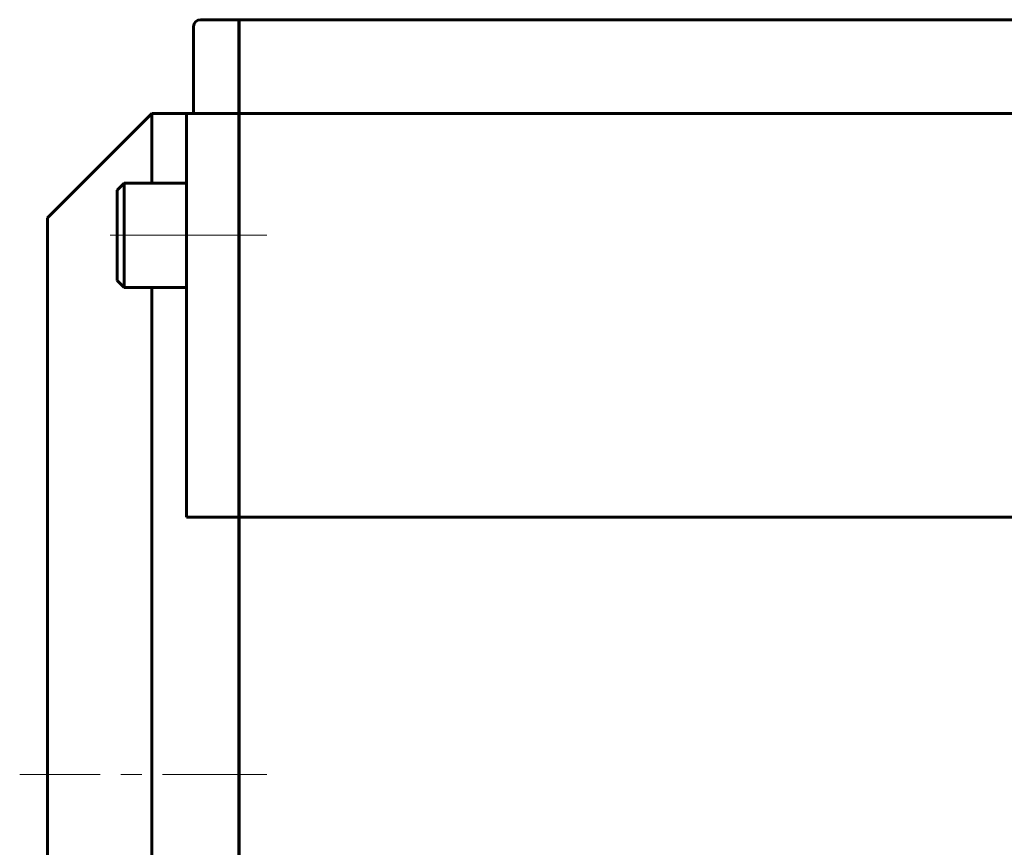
# Model space of a CAD drawing. Header units: millimetres. Extents: x 0 to 841, y 0 to 594.
# Tile 7 of 26: x 129 to 200, y 283 to 342. Entities that reach past the tile are written whole.
import ezdxf

# ---------------------------------------------------------------- set-up
doc = ezdxf.new("R2010")
doc.units = ezdxf.units.MM
doc.linetypes.add('K5LT_AXLED', pattern=[12, 7.5, -1.5, 1.5, -1.5])
doc.linetypes.add('K5LT_BASIC', pattern=[0])
doc.layers.add('Системный слой (1)', color=7, linetype='Continuous', true_color=0x6c6c6c)

# ---------------------------------------------------------------- blocks, each defined once
blk = doc.blocks.new('U23')
at = {"layer": 'Системный слой (1)', "color": 150, "linetype": 'K5LT_BASIC', "lineweight": 60, "true_color": 0x0080ff}
for p, q in [((138.94, 330.481), (138.94, 335.481)), ((138.94, 287.981), (138.94, 322.981)), ((138.94, 252.981), (138.94, 287.981))]:
    blk.add_line(p, q, dxfattribs=at)
blk = doc.blocks.new('U25')
at = {"layer": 'Системный слой (1)', "color": 150, "linetype": 'K5LT_BASIC', "lineweight": 60, "true_color": 0x0080ff}
for p, q in [((131.44, 287.981), (131.44, 327.981)), ((131.44, 247.981), (131.44, 287.981))]:
    blk.add_line(p, q, dxfattribs=at)

msp = doc.modelspace()

# ---------------------------------------------------------------- linework, layer by layer
at = {"layer": 'Системный слой (1)', "color": 150, "linetype": 'K5LT_BASIC', "lineweight": 60, "true_color": 0x0080ff}
for p, q in [((145.1897, 342.2312), (142.4397, 342.2312)), ((145.1897, 342.2312), (145.1897, 341.7312)), ((347.6647, 342.2312), (145.2147, 342.2312)), ((145.2147, 342.2312), (145.2147, 341.7312)), ((141.9397, 335.9812), (141.9397, 341.7312)), ((145.1897, 341.7312), (145.1897, 335.9812)), ((145.2147, 341.7312), (145.2147, 335.9812)), ((141.9397, 335.4812), (141.9397, 335.9812)), ((145.1897, 335.9812), (145.1897, 335.4812)), ((145.2147, 335.9812), (145.2147, 335.4812)), ((138.9397, 335.4812), (131.4397, 327.9812)), ((141.4397, 335.4812), (138.9397, 335.4812)), ((141.4397, 334.9812), (141.4397, 335.4812)), ((145.1897, 335.4812), (141.4397, 335.4812)), ((141.4397, 306.4795), (141.4397, 334.9812)), ((145.1897, 335.4812), (145.1897, 334.9812)), ((145.1897, 334.9812), (145.1897, 306.4795)), ((347.6647, 335.4812), (145.2147, 335.4812)), ((145.2147, 335.4812), (145.2147, 334.9812)), ((145.2147, 334.9812), (145.2147, 306.4795)), ((136.9397, 330.4812), (136.4397, 329.9812)), ((136.4397, 329.9812), (136.4397, 323.4812)), ((136.9397, 330.4812), (136.9397, 322.9812)), ((136.9397, 330.4812), (141.4397, 330.4812)), ((145.2147, 329.2312), (145.1897, 329.2312)), ((145.2147, 324.2312), (145.1897, 324.2312)), ((136.9397, 322.9812), (136.4397, 323.4812)), ((136.9397, 322.9812), (141.4397, 322.9812)), ((145.2147, 315.9812), (145.1897, 315.9812)), ((145.1897, 306.4795), (141.4397, 306.4795)), ((145.1897, 287.9812), (145.1897, 306.4795)), ((347.6647, 306.4795), (145.2147, 306.4795)), ((145.2147, 270.5087), (145.2147, 306.4795)), ((145.1897, 270.5087), (145.1897, 287.9812))]:
    msp.add_line(p, q, dxfattribs=at)
at = {"layer": 'Системный слой (1)', "color": 30, "linetype": 'K5LT_AXLED', "lineweight": 18, "true_color": 0xff8000}
for p, q in [((143.4397, 326.7312), (134.4397, 326.7312)), ((147.2147, 326.7312), (143.1897, 326.7312)), ((147.2147, 287.9812), (129.4397, 287.9812))]:
    msp.add_line(p, q, dxfattribs=at)
at = {"layer": 'Системный слой (1)', "color": 150, "linetype": 'K5LT_BASIC', "lineweight": 60, "true_color": 0x0080ff}
msp.add_arc((142.4397, 341.7312), 0.5, 90, 180, dxfattribs=at)

# ---------------------------------------------------------------- block references
at = {"layer": 'Системный слой (1)'}
for name in ['U23', 'U25']:
    msp.add_blockref(name, (0, 0), dxfattribs=at)

doc.saveas('drawing.dxf')
